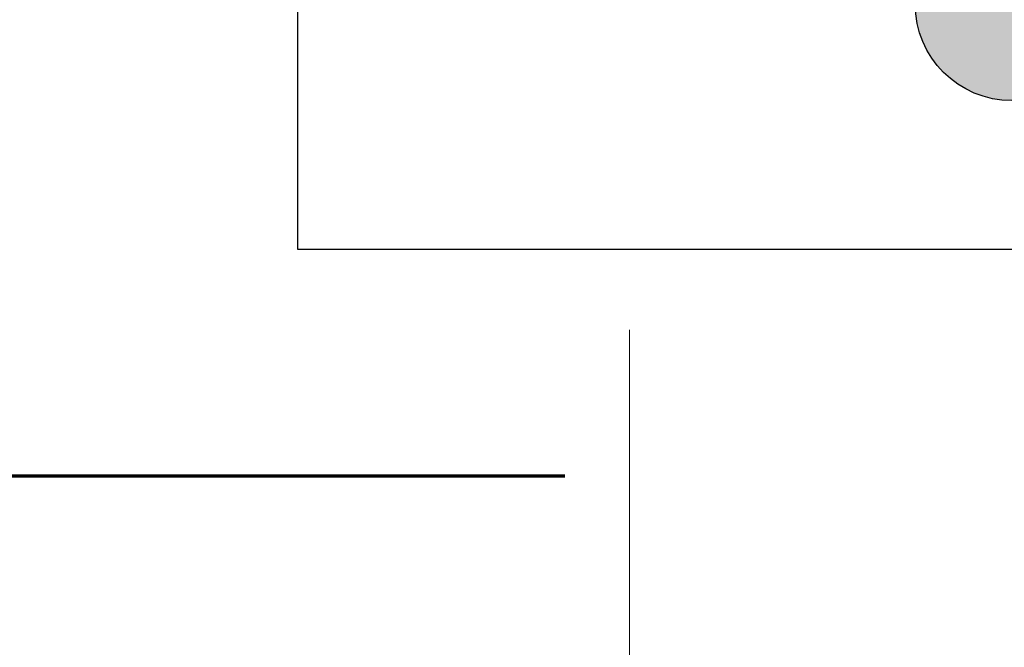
# Model space of a CAD drawing. Header units: centimetres. Extents: x -1631 to 21770, y -8842 to 3590.
# Tile 97 of 150: x 384 to 401, y 1675 to 1686. Entities that reach past the tile are written whole.
import ezdxf

# ---------------------------------------------------------------- set-up
doc = ezdxf.new("R2010")
doc.units = ezdxf.units.CM
doc.linetypes.add('Długa kreska', pattern=[142.875, 95.25, -47.625])
doc.layers.add('A-DETL', color=90, linetype='Continuous', lineweight=9)
doc.layers.add('A-DOOR-IDEN', color=31, linetype='Continuous', lineweight=13)
doc.layers.add('E_oprawy', color=12, linetype='Continuous')

# ---------------------------------------------------------------- blocks, each defined once
blk = doc.blocks.new('etykieta drzwi wymiar i kategoria - Aluprof Curtain Door - etykieta drzwi 1S dół-1350914-5_piętro III __10_50 m_ - stan projektowany')
at = {"layer": 'A-DOOR-IDEN'}
blk.add_line((0, 0), (0, 0.59844), dxfattribs=at)
blk = doc.blocks.new('EW_W_GORE')
at = {"layer": 'E_oprawy'}
blk.add_hatch(color=3, dxfattribs=at).paths.add_polyline_path([(446.021, 124.01, 1), (443.782, 124.01, 1)])
at = {"layer": 'E_oprawy', "color": 3}
blk.add_lwpolyline([(423.171, 126.853), (453.171, 126.853), (453.171, 111.853), (423.171, 111.853)], close=True, dxfattribs=at)
blk.add_circle((444.901, 124.01), 1.119, dxfattribs=at)

msp = doc.modelspace()

# ---------------------------------------------------------------- linework, layer by layer
at = {"layer": 'A-DETL', "linetype": 'Długa kreska', "lineweight": 70}
msp.add_line((536.377, 1678.001), (3.377, 1678.001), dxfattribs=at)

# ---------------------------------------------------------------- block references
at = {"layer": 'A-DOOR-IDEN', "xscale": 99.99999999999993, "yscale": 99.99999999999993, "zscale": 99.99999999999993}
msp.add_blockref('etykieta drzwi wymiar i kategoria - Aluprof Curtain Door - etykieta drzwi 1S dół-1350914-5_piętro III __10_50 m_ - stan projektowany', (394.627, 1620.703), dxfattribs=at)
at = {"layer": 'E_oprawy', "xscale": 1.5, "yscale": 1.5, "zscale": 1.5, "rotation": 180}
msp.add_blockref('EW_W_GORE', (1068.619, 1872.22), dxfattribs=at)

doc.saveas('drawing.dxf')
